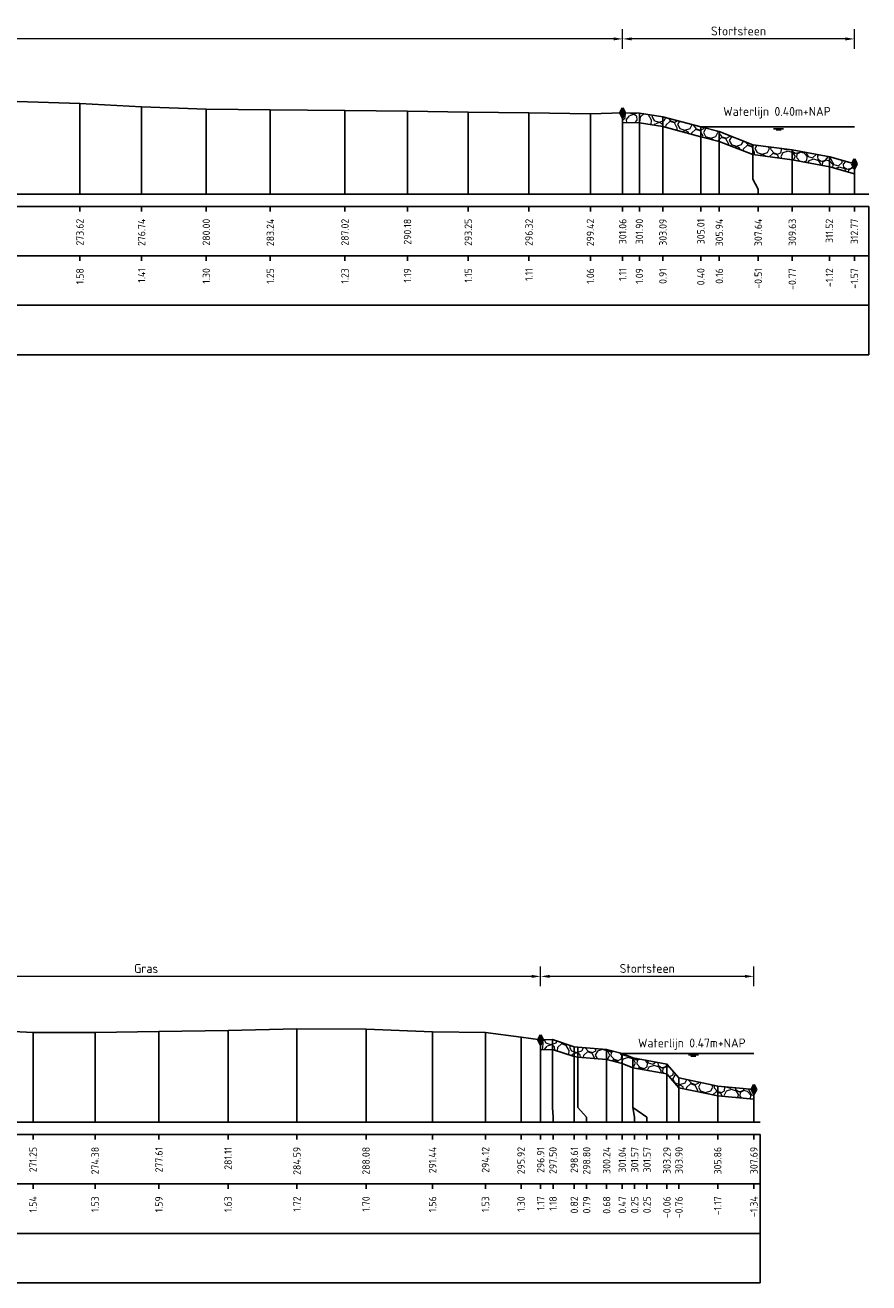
# Model space of a CAD drawing. Header units: metres. Extents: x 132725 to 140175, y 414354 to 417094.
# Tile 58 of 61: x 140121 to 140164, y 416888 to 416952. Entities that reach past the tile are written whole.
import ezdxf
from ezdxf.enums import TextEntityAlignment as Align

# ---------------------------------------------------------------- set-up
doc = ezdxf.new("R2010")
doc.units = ezdxf.units.M
doc.header["$PDMODE"] = 35
doc.header["$PDSIZE"] = 0.075
doc.layers.get('Defpoints').update_dxf_attribs({"true_color": 0x806000})
for name, color, linetype, lineweight in [('B-ME-GW-MAAIVELD-GD', 8, 'GW-MAAIVELD', 25), ('B-ME-VH-KANT ASFALT-SD', 7, 'Continuous', 25), ('B-ME-VH-VERHARDING_BESTORTING-A', 252, 'Continuous', 18), ('X-XX-AL-DETAIL1-M', 7, 'Continuous', 18), ('X-XX-AL-GEBRUIKTE XREFS-GD', 7, 'Continuous', 35), ('X-XX-AL-NAP-T18', 7, 'Continuous', 18)]:
    doc.layers.add(name, color=color, linetype=linetype, lineweight=lineweight)
for name, color, linetype in [('X-ME-AL-PROFIEL_STORTSTEEN-GD', 7, 'Continuous'), ('X-ME-AL-PROFIEL_WATERLIJN-GD', 150, 'Continuous'), ('X-ME-AL-PROFIELRASTER-S', 7, 'Continuous')]:
    doc.layers.add(name, color=color, linetype=linetype)
doc.styles.add('NLCS-ISO-ANNOTATIEF-T18', font='NLCS-ISO.ttf', dxfattribs={"height": 1.8})
doc.styles.add('NLCS-ISO-ANNOTATIVE-T18', font='NLCS-ISO.ttf', dxfattribs={"height": 1.8})
doc.linetypes.add('GW-MAAIVELD', pattern='A,12,[40,NLCS.SHX,S=1,R=0,X=0,Y=-0.5],12', length=24)
doc.dimstyles.new('NLCS-ANNOTATIEF-T18-PIJL_L2_H0', dxfattribs={"dimtxt": 2.5, "dimasz": 1.8, "dimexe": 2, "dimexo": 2, "dimgap": 0.7, "dimtad": 1, "dimzin": 0, "dimdsep": 46, "dimtxsty": 'NLCS-ISO-ANNOTATIEF-T18', "dimcen": 0, "dimdle": 2, "dimclrd": 256, "dimclre": 256, "dimclrt": 10, "dimaunit": 2, "dimadec": 0, "dimazin": 0, "dimtfac": 1, "dimtdec": 3, "dimtofl": 0, "dimtmove": 0, "dimatfit": 3, "dimfxl": 2, "dimfxlon": 1, "dimtfillclr": 256, "dimtolj": 1, "dimtzin": 0, "dimlwd": -1, "dimlwe": -1, "dimarcsym": 0})

# ---------------------------------------------------------------- blocks, each defined once
blk = doc.blocks.new('SAL-PROFIELRASTER_BALK_EIND1-D')
at = {"color": 0, "linetype": 'ByBlock', "lineweight": -2}
blk.add_line((1, -12.5), (1, -2.5), dxfattribs=at)
at = {"color": 0, "linetype": 'ByBlock', "lineweight": -2, "flags": 128}
for points in [[(0, 0), (1, 0)], [(0, -2.5), (1, -2.5)], [(0, -12.5), (1, -12.5)]]:
    blk.add_lwpolyline(points, dxfattribs=at)
blk = doc.blocks.new('SAL-PROFIELRASTER_BALK_EIND2-D')
at = {"color": 0, "linetype": 'ByBlock', "lineweight": -2}
for p, q in [((1, -2.5), (1, -12.5)), ((1, -12.5), (0, -12.5))]:
    blk.add_line(p, q, dxfattribs=at)
blk = doc.blocks.new('SAL-PROFIELRASTER_BALK_DATA-D')
at = {"color": 0, "linetype": 'ByBlock', "lineweight": -2}
blk.add_lwpolyline([(0, -3.5), (0, -2.5)], dxfattribs=at)
at = {"color": 0, "linetype": 'ByBlock', "lineweight": -2, "style": 'NLCS-ISO-ANNOTATIVE-T18'}
blk.add_attdef('GETAL', text='', height=1.5, rotation=90, dxfattribs=at).set_placement((0.75, -5), align=Align.RIGHT)
blk = doc.blocks.new('SAL-PROFIELRASTER_AANHAAL-D')
at = {"color": 9, "linetype": 'ByBlock', "lineweight": -2, "flags": 128}
blk.add_lwpolyline([(0, 1), (0, 0)], dxfattribs=at)
blk = doc.blocks.new('SAL-PROFIELRASTER_AANHAAL_STAGGER-D')
at = {"color": 9, "linetype": 'ByBlock', "lineweight": -2, "flags": 128}
for points in [[(0, 0), (0, -0.25)], [(0, -0.25), (1, -0.75)], [(1, -0.75), (1, -1)]]:
    blk.add_lwpolyline(points, dxfattribs=at)
blk = doc.blocks.new('*D157')
at = {"layer": 'Defpoints', "color": 0, "transparency": 16777216}
for p in [(140151.183, 416951.358), (140151.183, 416947.623), (140162.898, 416945.043)]:
    blk.add_point(p, dxfattribs=at)
at = {"layer": 'X-XX-AL-DETAIL1-M', "transparency": 16777216}
for p, q in [((140151.183, 416950.858), (140151.183, 416951.858)), ((140162.898, 416950.858), (140162.898, 416951.858)), ((140162.448, 416951.358), (140151.633, 416951.358))]:
    blk.add_line(p, q, dxfattribs=at)
for points in [[(140151.633, 416951.433), (140151.633, 416951.283), (140151.183, 416951.358)], [(140162.448, 416951.433), (140162.448, 416951.283), (140162.898, 416951.358)]]:
    blk.add_solid(points, dxfattribs=at)
at = {"layer": 'X-XX-AL-DETAIL1-M', "color": 10, "transparency": 16777216, "insert": (140157.041, 416951.758), "char_height": 0.45, "attachment_point": 5, "style": 'NLCS-ISO-ANNOTATIEF-T18'}
blk.add_mtext('\\A1;Stortsteen', dxfattribs=at)
blk = doc.blocks.new('*D158')
at = {"layer": 'Defpoints', "color": 0, "transparency": 16777216}
for p in [(140086.998, 416951.358), (140151.183, 416947.623), (140086.998, 416946.569)]:
    blk.add_point(p, dxfattribs=at)
at = {"layer": 'X-XX-AL-DETAIL1-M', "transparency": 16777216}
for p, q in [((140086.998, 416950.858), (140086.998, 416951.858)), ((140151.183, 416950.858), (140151.183, 416951.858)), ((140150.733, 416951.358), (140087.448, 416951.358))]:
    blk.add_line(p, q, dxfattribs=at)
for points in [[(140087.448, 416951.433), (140087.448, 416951.283), (140086.998, 416951.358)], [(140150.733, 416951.433), (140150.733, 416951.283), (140151.183, 416951.358)]]:
    blk.add_solid(points, dxfattribs=at)
at = {"layer": 'X-XX-AL-DETAIL1-M', "color": 10, "transparency": 16777216, "insert": (140119.091, 416951.758), "char_height": 0.45, "attachment_point": 5, "style": 'NLCS-ISO-ANNOTATIEF-T18'}
blk.add_mtext('\\A1;Gras', dxfattribs=at)
blk = doc.blocks.new('SVH-KANT STORTSTEEN DWP-SOD')
at = {"flags": 128}
blk.add_lwpolyline([(-0.25, 0), (0.25, 0)], dxfattribs=at)
at = {"layer": 'X-XX-AL-GEBRUIKTE XREFS-GD', "flags": 128}
for points in [[(0, 0.5), (-0.25, 0)], [(-0.25, 0), (0, -0.5)], [(0, -0.5), (0, 0.5)], [(0, 0.5), (0.25, 0)], [(0.25, 0), (0, -0.5)]]:
    blk.add_lwpolyline(points, dxfattribs=at)
blk = doc.blocks.new('*D168')
at = {"layer": 'Defpoints', "color": 0, "transparency": 16777216}
for p in [(140147.037, 416903.949), (140147.037, 416900.742), (140157.818, 416898.235)]:
    blk.add_point(p, dxfattribs=at)
at = {"layer": 'X-XX-AL-DETAIL1-M', "transparency": 16777216}
for p, q in [((140147.037, 416903.449), (140147.037, 416904.449)), ((140157.818, 416903.449), (140157.818, 416904.449)), ((140157.368, 416903.949), (140147.487, 416903.949))]:
    blk.add_line(p, q, dxfattribs=at)
for points in [[(140147.487, 416904.024), (140147.487, 416903.874), (140147.037, 416903.949)], [(140157.368, 416904.024), (140157.368, 416903.874), (140157.818, 416903.949)]]:
    blk.add_solid(points, dxfattribs=at)
at = {"layer": 'X-XX-AL-DETAIL1-M', "color": 10, "transparency": 16777216, "insert": (140152.427, 416904.349), "char_height": 0.45, "attachment_point": 5, "style": 'NLCS-ISO-ANNOTATIEF-T18'}
blk.add_mtext('\\A1;Stortsteen', dxfattribs=at)
blk = doc.blocks.new('*D169')
at = {"layer": 'Defpoints', "color": 0, "transparency": 16777216}
for p in [(140107.602, 416903.949), (140107.602, 416901.902), (140147.037, 416900.742)]:
    blk.add_point(p, dxfattribs=at)
at = {"layer": 'X-XX-AL-DETAIL1-M', "transparency": 16777216}
for p, q in [((140107.602, 416903.449), (140107.602, 416904.449)), ((140147.037, 416903.449), (140147.037, 416904.449)), ((140146.587, 416903.949), (140108.052, 416903.949))]:
    blk.add_line(p, q, dxfattribs=at)
for points in [[(140108.052, 416904.024), (140108.052, 416903.874), (140107.602, 416903.949)], [(140146.587, 416904.024), (140146.587, 416903.874), (140147.037, 416903.949)]]:
    blk.add_solid(points, dxfattribs=at)
at = {"layer": 'X-XX-AL-DETAIL1-M', "color": 10, "transparency": 16777216, "insert": (140127.095, 416904.349), "char_height": 0.45, "attachment_point": 5, "style": 'NLCS-ISO-ANNOTATIEF-T18'}
blk.add_mtext('\\A1;Gras', dxfattribs=at)

msp = doc.modelspace()

# ---------------------------------------------------------------- hatches: boundary and pattern name
at = {"layer": 'B-ME-VH-VERHARDING_BESTORTING-A'}
h = msp.add_hatch(dxfattribs=at)
h.set_pattern_fill('AVH-BESTORTING_01', color=256, scale=0.1, pattern_type=2)
h.set_pattern_definition([(342.742, (140157.5003, 416883.9275), (0.539798, 0.97739), [0.27272, -1.09194]), (17.258, (140156.45755, 416884.25145), (0.539804, 0.977399), [0.27272, -1.65719]), (61.0888, (140156.718, 416884.3324), (-1.303186, 0.404857), [0.22313, -0.89341]), (118.9112, (140157.5892, 416883.1454), (-0.539801, -0.977414), [0.22313, -1.35591]), (162.742, (140156.718, 416884.723), (-0.539798, -0.97739), [0.27272, -1.09194]), (197.258, (140156.45755, 416884.8039), (-0.539804, -0.977399), [0.27272, -1.65719]), (241.0888, (140156.1971, 416884.7231), (1.303186, -0.404857), [0.22313, -0.89341]), (298.9112, (140156.6291, 416885.5051), (0.539801, 0.977414), [0.22313, -1.35591]), (342.742, (140154.8605, 416885.3503), (-0.763385, 1.382236), [0.24341, -1.12122]), (40.85185, (140153.47355, 416882.34586), (0.5398024, 0.9773985), [0.24469, -3.61913]), (84.587, (140155.27802, 416885.4381), (-0.223591, 2.359645), [0.29716, -3.05481]), (118.9112, (140156.6091, 416885.3277), (-1.303208, 0.404857), [0.29575, -1.28331]), (162.742, (140155.1631, 416885.9928), (0.763385, -1.382236), [0.24484, -1.11975]), (40.85185, (140153.1252, 416882.97364), (0.5398024, 0.9773985), [0.24409, -3.61972]), (84.587, (140154.71664, 416885.6107), (-0.5398004, -0.977407), [0.29647, -3.05553]), (298.9112, (140154.7166, 416885.6107), (1.303208, -0.404857), [0.29753, -1.28153]), (26.669, (140152.2618, 416883.51236), (-1.842996, -0.5725531), [0.18275, -4.54613]), (84.587, (140155.34767, 416886.12136), (-0.5398004, -0.977407), [0.18319, -3.16878]), (131.7624, (140153.83817, 416889.06824), (-2.066604, 1.7871012), [0.24466, -4.00428]), (162.742, (140152.2794, 416883.9589), (-0.539799, -0.977389), [0.19694, -1.16769]), (26.669, (140151.92783, 416883.9352), (-1.842996, -0.5725531), [0.18297, -4.54591]), (84.587, (140154.8315, 416886.2625), (-0.5398004, -0.977407), [0.20094, -3.15103]), (131.7624, (140153.44452, 416888.87036), (-2.066604, 1.7871012), [0.20994, -4.039]), (342.742, (140154.9713, 416886.1059), (0.539799, 0.977389), [0.22313, -1.1415]), (50.24156, (140155.2072, 416884.18839), (0.5397897, 0.9773901), [0.21713, -6.88472]), (95.413, (140155.34605, 416884.3553), (-0.763387, 1.38224), [0.19056, -2.17966]), (150.93884, (140152.49811, 416887.71433), (-1.303193, 0.4048578), [0.17556, -5.17047]), (197.258, (140155.1746, 416884.6303), (1.303191, -0.404854), [0.22316, -1.70672]), (50.24156, (140154.81352, 416884.3862), (0.5397897, 0.9773901), [0.23138, -6.87047]), (95.413, (140154.8299, 416884.21345), (-0.763387, 1.38224), [0.17353, -2.19669]), (150.93884, (140152.16414, 416887.29152), (-1.303193, 0.4048578), [0.18788, -5.15816]), (17.258, (140154.9941, 416884.1222), (-1.303191, 0.404854), [0.22313, -1.70675])])
h.paths.add_polyline_path([(140151.183, 416947.123), (140152.032, 416947.107), (140153.217, 416946.923), (140155.135, 416946.41), (140156.068, 416946.173), (140157.769, 416945.507), (140159.758, 416945.243), (140161.648, 416944.893), (140162.898, 416944.543), (140162.898, 416945.043), (140161.648, 416945.393), (140159.758, 416945.743), (140157.769, 416946.007), (140156.068, 416946.673), (140155.135, 416946.91), (140153.217, 416947.423), (140152.032, 416947.607), (140151.183, 416947.623)])
h = msp.add_hatch(dxfattribs=at)
h.set_pattern_fill('AVH-BESTORTING_01', color=256, scale=0.1, pattern_type=2)
h.set_pattern_definition([(342.742, (140157.5003, 416899.7056), (0.5398, 0.97739), [0.27272, -1.09194]), (17.258, (140156.45755, 416900.0296), (0.539804, 0.9774), [0.27272, -1.65719]), (61.089, (140156.718, 416900.1105), (-1.30319, 0.40486), [0.22313, -0.89341]), (118.911, (140157.5892, 416898.9235), (-0.5398, -0.97741), [0.22313, -1.35591]), (162.742, (140156.718, 416900.5011), (-0.5398, -0.97739), [0.27272, -1.09194]), (197.258, (140156.45755, 416900.582), (-0.539804, -0.9774), [0.27272, -1.65719]), (241.089, (140156.1971, 416900.5013), (1.30319, -0.40486), [0.22313, -0.89341]), (298.911, (140156.6291, 416901.2832), (0.5398, 0.97741), [0.22313, -1.35591]), (342.742, (140154.8605, 416901.1284), (-0.76339, 1.38224), [0.24341, -1.12122]), (40.852, (140153.47355, 416898.12398), (0.539802, 0.977399), [0.24469, -3.61913]), (84.587, (140155.27802, 416901.21623), (-0.223591, 2.359645), [0.29716, -3.05481]), (118.911, (140156.6091, 416901.1058), (-1.30321, 0.40486), [0.29575, -1.28331]), (162.742, (140155.1631, 416901.771), (0.76339, -1.38224), [0.24484, -1.11975]), (40.852, (140153.1252, 416898.75176), (0.539802, 0.977399), [0.24409, -3.61972]), (84.587, (140154.71664, 416901.3888), (-0.5398, -0.977407), [0.29647, -3.05553]), (298.911, (140154.7166, 416901.3888), (1.30321, -0.40486), [0.29753, -1.28153]), (26.669, (140152.2618, 416899.29048), (-1.842996, -0.572553), [0.18275, -4.54613]), (84.587, (140155.34767, 416901.8995), (-0.5398, -0.977407), [0.18319, -3.16878]), (131.7624, (140153.83817, 416904.84636), (-2.066604, 1.787101), [0.24466, -4.00428]), (162.742, (140152.2794, 416899.737), (-0.5398, -0.97739), [0.19694, -1.1677]), (26.669, (140151.92783, 416899.71332), (-1.842996, -0.572553), [0.18297, -4.54591]), (84.587, (140154.8315, 416902.0406), (-0.5398, -0.977407), [0.20094, -3.15103]), (131.7624, (140153.44452, 416904.64848), (-2.066604, 1.787101), [0.20994, -4.039]), (342.742, (140154.9713, 416901.884), (0.5398, 0.97739), [0.22313, -1.1415]), (50.2416, (140155.2072, 416899.9665), (0.5397897, 0.97739), [0.21713, -6.88472]), (95.413, (140155.34605, 416900.1334), (-0.763387, 1.38224), [0.19056, -2.17966]), (150.939, (140152.49811, 416903.49245), (-1.303193, 0.404858), [0.17556, -5.17047]), (197.258, (140155.1746, 416900.4084), (1.30319, -0.404854), [0.22316, -1.70672]), (50.2416, (140154.81352, 416900.16432), (0.5397897, 0.97739), [0.23138, -6.87047]), (95.413, (140154.8299, 416899.9916), (-0.763387, 1.38224), [0.17353, -2.19669]), (150.939, (140152.16414, 416903.06964), (-1.303193, 0.404858), [0.18788, -5.15816]), (17.258, (140154.9941, 416899.9003), (-1.30319, 0.404854), [0.22313, -1.70675])])
h.paths.add_polyline_path([(140147.037, 416900.742), (140147.629, 416900.751), (140148.736, 416900.394), (140148.925, 416900.362), (140150.371, 416900.252), (140151.163, 416900.042), (140151.7, 416899.826), (140153.419, 416899.512), (140154.028, 416898.815), (140155.988, 416898.405), (140157.818, 416898.235), (140157.818, 416897.735), (140155.988, 416897.905), (140154.028, 416898.315), (140153.419, 416899.012), (140151.7, 416899.326), (140151.163, 416899.542), (140150.371, 416899.752), (140148.925, 416899.862), (140148.736, 416899.894), (140147.629, 416900.251), (140147.037, 416900.242)])

# ---------------------------------------------------------------- linework, layer by layer
at = {"layer": 'B-ME-GW-MAAIVELD-GD', "ltscale": 0.1, "flags": 128}
for points in [[(139850.128, 416947.394), (139853.024, 416947.235), (139854.112, 416947.129), (139854.352, 416946.933), (139854.721, 416946.555), (139855.422, 416945.952), (139856.275, 416946.062), (139857.209, 416946.164), (139857.716, 416946.542), (139858.622, 416947.109), (139859.416, 416947.265), (139862.78, 416947.257), (139866.04, 416947.205), (139869.198, 416947.172), (139872.516, 416947.203), (139875.596, 416947.207), (139878.67, 416947.213), (139881.391, 416947.193), (139884.669, 416947.229), (139887.629, 416947.238), (139890.956, 416947.166), (139894.024, 416947.192), (139897.523, 416947.183), (139900.6, 416947.181), (139904.073, 416947.21), (139907.296, 416947.167), (139908.871, 416947.114), (139910.368, 416947.123), (139912.662, 416947.194), (139916.109, 416947.192), (139919.345, 416947.2), (139922.459, 416947.191), (139924.712, 416947.102), (139926.246, 416946.558), (139926.74, 416946.164), (139927.66, 416946.055), (139928.514, 416946.233), (139928.941, 416946.561), (139929.553, 416946.823), (139931.068, 416946.989), (139932.164, 416947.188), (139934.25, 416947.338), (139937.057, 416947.344), (139940.014, 416947.328), (139943.046, 416947.298), (139946.36, 416947.189), (139949.229, 416947.114), (139952.446, 416947.198), (139956.067, 416947.205), (139959.234, 416947.184), (139960.794, 416947.112), (139963.613, 416947.049), (139965.371, 416947.196), (139968.55, 416947.242), (139972.118, 416947.253), (139975.916, 416947.238), (139979.388, 416947.183), (139982.348, 416947.281), (139986.069, 416947.176), (139989.382, 416947.189), (139992.477, 416947.145), (139995.78, 416946.91), (139996.877, 416946.542), (139997.144, 416946.098), (139997.717, 416945.965), (139998.246, 416945.979), (139998.754, 416946.539), (140000.424, 416947.034), (140002.014, 416947.238), (140004.547, 416947.198), (140007.26, 416947.203), (140010.269, 416947.241), (140013.533, 416947.297), (140016.976, 416947.216), (140019.219, 416946.971), (140020.627, 416946.992), (140023.353, 416947.182), (140026.823, 416947.17), (140030.213, 416947.23), (140033.279, 416947.286), (140036.679, 416947.247), (140039.982, 416947.138), (140043.212, 416947.088), (140046.43, 416947.172), (140049.489, 416947.024), (140052.91, 416947.028), (140056.035, 416947.064), (140059.378, 416947.036), (140062.773, 416947.187), (140066.333, 416947.199), (140069.715, 416947.181), (140072.96, 416947.185), (140075.899, 416947.207), (140079.132, 416947.157), (140082.061, 416946.835), (140082.577, 416946.569), (140082.877, 416945.989), (140083.614, 416945.681), (140084.457, 416945.622), (140085.232, 416945.714), (140086.133, 416946.02), (140086.75, 416946.315), (140086.994, 416946.565), (140087.687, 416947.436), (140089.43, 416947.691), (140092.109, 416947.78), (140095.084, 416947.895), (140098.047, 416948.12), (140100.941, 416948.324), (140103.654, 416948.552), (140106.723, 416948.78), (140109.882, 416948.802), (140113.063, 416948.65), (140116.775, 416948.399), (140120.578, 416948.189), (140123.746, 416948.089), (140126.864, 416947.924), (140130.133, 416947.809), (140133.37, 416947.765), (140137.145, 416947.739), (140140.306, 416947.706), (140143.378, 416947.661), (140146.447, 416947.621), (140149.553, 416947.576), (140151.183, 416947.623), (140152.032, 416947.607), (140153.217, 416947.423), (140155.135, 416946.91), (140156.068, 416946.673), (140157.769, 416946.007), (140159.758, 416945.743), (140161.648, 416945.393), (140162.898, 416945.043)], [(139850.128, 416900.541), (139852.399, 416900.399), (139853.293, 416899.618), (139853.69, 416899.126), (139854.324, 416899.044), (139854.628, 416899.167), (139855.034, 416899.608), (139855.8, 416900.183), (139856.775, 416900.423), (139858.993, 416900.384), (139861.986, 416900.423), (139865.148, 416900.38), (139868.235, 416900.327), (139871.58, 416900.42), (139874.798, 416900.422), (139878.175, 416900.446), (139881.949, 416900.357), (139884.345, 416900.097), (139887.562, 416900.347), (139890.234, 416900.407), (139893.611, 416900.441), (139897.152, 416900.363), (139899.885, 416900.214), (139901.51, 416899.98), (139902.741, 416899.591), (139903.64, 416899.187), (139904.436, 416899.183), (139905.191, 416899.297), (139905.767, 416899.605), (139906.653, 416900.016), (139907.932, 416900.196), (139911.004, 416900.322), (139914.768, 416900.361), (139918.791, 416900.404), (139922.989, 416900.352), (139926.777, 416900.344), (139930.096, 416900.281), (139933.163, 416900.097), (139934.794, 416899.861), (139936.495, 416900.091), (139938.848, 416900.252), (139941.958, 416900.319), (139945.218, 416900.362), (139949.105, 416900.388), (139952.745, 416900.329), (139956.098, 416900.314), (139959.542, 416900.249), (139962.565, 416900.068), (139963.726, 416899.842), (139964.662, 416900.061), (139966.928, 416900.182), (139970.563, 416900.314), (139974.153, 416900.363), (139978.323, 416900.345), (139982.302, 416900.238), (139984.034, 416899.988), (139984.682, 416899.474), (139985.076, 416899.165), (139985.759, 416899.123), (139986.442, 416899.125), (139987.017, 416899.404), (139987.695, 416899.835), (139988.873, 416900.076), (139990.965, 416900.286), (139994.203, 416900.365), (139997.452, 416900.345), (140000.676, 416900.292), (140004.04, 416900.283), (140007.468, 416900.26), (140010.769, 416900.251), (140013.887, 416900.078), (140015.127, 416899.802), (140016.568, 416900.1), (140018.297, 416900.22), (140021.585, 416900.281), (140025.135, 416900.267), (140027.886, 416900.235), (140031.551, 416900.283), (140034.929, 416900.284), (140038.237, 416900.269), (140041.694, 416900.206), (140044.032, 416900.019), (140045.126, 416899.771), (140046.417, 416900.058), (140048.158, 416900.193), (140051.091, 416900.3), (140054.207, 416900.325), (140057.382, 416900.339), (140060.365, 416900.333), (140063.226, 416900.31), (140066.605, 416900.284), (140068.893, 416900.074), (140070.312, 416899.824), (140071.072, 416899.465), (140071.339, 416899.238), (140071.823, 416899.198), (140072.509, 416899.242), (140072.842, 416899.444), (140073.446, 416899.835), (140074.484, 416900.197), (140076.363, 416900.321), (140078.773, 416900.336), (140080.577, 416900.055), (140081.363, 416899.442), (140081.856, 416899.106), (140082.389, 416899.148), (140082.905, 416899.181), (140083.314, 416899.422), (140084.438, 416900.268), (140085.853, 416900.6), (140088.46, 416900.699), (140090.728, 416900.85), (140093.295, 416901.056), (140095.708, 416901.328), (140098.105, 416901.586), (140100.992, 416901.792), (140103.382, 416901.925), (140105.123, 416901.948), (140107.602, 416901.902), (140109.327, 416901.834), (140112.166, 416901.628), (140115.217, 416901.404), (140118.679, 416901.244), (140121.377, 416901.119), (140124.513, 416901.103), (140127.737, 416901.166), (140131.235, 416901.208), (140134.715, 416901.295), (140138.208, 416901.276), (140141.572, 416901.137), (140144.249, 416901.107), (140146.047, 416900.876), (140147.037, 416900.742), (140147.629, 416900.751), (140148.736, 416900.394), (140148.925, 416900.362), (140150.371, 416900.252), (140151.163, 416900.042), (140151.7, 416899.826), (140153.419, 416899.512), (140154.028, 416898.815), (140155.988, 416898.405), (140157.818, 416898.235)]]:
    msp.add_lwpolyline(points, dxfattribs=at)
at = {"layer": 'X-ME-AL-PROFIEL_STORTSTEEN-GD'}
for points in [[(140151.183, 416947.123), (140152.032, 416947.107), (140153.217, 416946.923), (140155.135, 416946.41), (140156.068, 416946.173), (140157.769, 416945.507), (140159.758, 416945.243), (140161.648, 416944.893), (140162.898, 416944.543), (140162.898, 416945.043), (140161.648, 416945.393), (140159.758, 416945.743), (140157.769, 416946.007), (140156.068, 416946.673), (140155.135, 416946.91), (140153.217, 416947.423), (140152.032, 416947.607), (140151.183, 416947.623)], [(140147.037, 416900.742), (140147.629, 416900.751), (140148.736, 416900.394), (140148.925, 416900.362), (140150.371, 416900.252), (140151.163, 416900.042), (140151.7, 416899.826), (140153.419, 416899.512), (140154.028, 416898.815), (140155.988, 416898.405), (140157.818, 416898.235), (140157.818, 416897.735), (140155.988, 416897.905), (140154.028, 416898.315), (140153.419, 416899.012), (140151.7, 416899.326), (140151.163, 416899.542), (140150.371, 416899.752), (140148.925, 416899.862), (140148.736, 416899.894), (140147.629, 416900.251), (140147.037, 416900.242)]]:
    msp.add_lwpolyline(points, close=True, dxfattribs=at)
at = {"layer": 'X-ME-AL-PROFIEL_WATERLIJN-GD'}
for points in [[(140155.135, 416946.91), (140162.898, 416946.91)], [(140158.815, 416946.814), (140159.315, 416946.814)], [(140158.94, 416946.754), (140159.19, 416946.754)], [(140151.163, 416900.042), (140157.818, 416900.042)], [(140154.509, 416899.981), (140155.009, 416899.981)], [(140154.634, 416899.921), (140154.884, 416899.921)]]:
    msp.add_lwpolyline(points, dxfattribs=at)

# ---------------------------------------------------------------- block references
at = {"layer": 'B-ME-VH-KANT ASFALT-SD', "xscale": 0.5, "yscale": 0.5, "zscale": 0.5}
for p in [(140151.183, 416947.623), (140162.898, 416945.043), (140147.037, 416900.742), (140157.818, 416898.235)]:
    msp.add_blockref('SVH-KANT STORTSTEEN DWP-SOD', p, dxfattribs=at)
at = {"layer": 'X-ME-AL-PROFIELRASTER-S'}
for p, yscale in [((140123.746, 416943.513), 4.576000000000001), ((140126.864, 416943.513), 4.411), ((140130.133, 416943.513), 4.296), ((140133.37, 416943.513), 4.252), ((140137.145, 416943.513), 4.226), ((140140.306, 416943.513), 4.193), ((140143.378, 416943.513), 4.148), ((140146.447, 416943.513), 4.108000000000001), ((140149.553, 416943.513), 4.063), ((140151.183, 416943.513), 4.11), ((140152.032, 416943.513), 4.094), ((140153.217, 416943.513), 3.91), ((140155.135, 416943.513), 3.397), ((140155.135, 416943.513), 3.397), ((140156.068, 416943.513), 3.16), ((140157.769, 416944.513), 1.494), ((140121.377, 416896.575), 4.544), ((140124.513, 416896.575), 4.528), ((140127.737, 416896.575), 4.591), ((140131.235, 416896.575), 4.633), ((140134.715, 416896.575), 4.72), ((140138.208, 416896.575), 4.701000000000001), ((140141.572, 416896.575), 4.562), ((140144.249, 416896.575), 4.532), ((140146.047, 416896.575), 4.301), ((140147.037, 416896.575), 4.167), ((140147.629, 416897.575), 3.176), ((140148.736, 416896.575), 3.819), ((140148.925, 416897.575), 2.787), ((140150.371, 416896.575), 3.677), ((140151.163, 416896.575), 3.467), ((140151.163, 416896.575), 3.467), ((140151.7, 416897.575), 2.251), ((140151.7, 416897.575), 2.251)]:
    msp.add_blockref('SAL-PROFIELRASTER_AANHAAL-D', p, dxfattribs=dict(at, yscale=yscale))
for name, p, xscale, yscale, zscale in [('SAL-PROFIELRASTER_AANHAAL-D', (140159.758, 416943.513), 0.6564615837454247, 2.229999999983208, 0.6564615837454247), ('SAL-PROFIELRASTER_AANHAAL-D', (140159.758, 416943.513), 0.6564615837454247, 2.229999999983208, 0.6564615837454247), ('SAL-PROFIELRASTER_AANHAAL-D', (140161.635, 416943.51), 0.5549643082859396, 1.885213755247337, 0.5549643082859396), ('SAL-PROFIELRASTER_AANHAAL-D', (140162.898, 416943.513), 0.4503974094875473, 1.530000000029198, 0.4503974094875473), ('SAL-PROFIELRASTER_AANHAAL-D', (140162.898, 416943.513), 0.4503974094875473, 1.530000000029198, 0.4503974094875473), ('SAL-PROFIELRASTER_BALK_EIND1-D', (139850.128, 416943.513), 313.5, 0.25, 308.2663785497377), ('SAL-PROFIELRASTER_BALK_EIND2-D', (139850.128, 416941.013), 313.5, 0.25, 308.2663785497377), ('SAL-PROFIELRASTER_BALK_EIND2-D', (139850.128, 416938.513), 313.5, 0.25, 308.2663785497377), ('SAL-PROFIELRASTER_AANHAAL-D', (140153.419, 416896.575), 1.516262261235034, 2.937000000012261, 1.516262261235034), ('SAL-PROFIELRASTER_AANHAAL-D', (140154.028, 416896.575), 0.6460917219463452, 2.239999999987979, 0.6460917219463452), ('SAL-PROFIELRASTER_AANHAAL-D', (140155.988, 416896.575), 0.5278338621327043, 1.830000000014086, 0.5278338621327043), ('SAL-PROFIELRASTER_AANHAAL-D', (140157.818, 416896.575), 0.4788001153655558, 1.659999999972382, 0.4788001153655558), ('SAL-PROFIELRASTER_BALK_EIND1-D', (139850.128, 416896.575), 308, 0.25, 303.9164703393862), ('SAL-PROFIELRASTER_BALK_EIND2-D', (139850.128, 416894.075), 308, 0.25, 303.9164703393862), ('SAL-PROFIELRASTER_BALK_EIND2-D', (139850.128, 416891.575), 308, 0.25, 303.9164703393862)]:
    msp.add_blockref(name, p, dxfattribs=dict(at, xscale=xscale, yscale=yscale, zscale=zscale))
for p, xscale, zscale in [((140157.769, 416944.513), 0.2661269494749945, 0.2661269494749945), ((140147.629, 416897.575), 0.03338571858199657, 0.03338571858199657), ((140148.925, 416897.575), 0.4355954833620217, 0.4355954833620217), ((140151.7, 416897.575), 0.08789959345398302, 0.08789959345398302), ((140151.7, 416897.575), 0.712899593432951, 0.712899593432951)]:
    msp.add_blockref('SAL-PROFIELRASTER_AANHAAL_STAGGER-D', p, dxfattribs=dict(at, xscale=xscale, zscale=zscale))
at = {"layer": 'X-ME-AL-PROFIELRASTER-S', "xscale": 0.25, "yscale": 0.25, "zscale": 0.25}
for p, values in [((140123.746, 416943.513), {'GETAL': '273.62'}), ((140126.864, 416943.513), {'GETAL': '276.74'}), ((140130.133, 416943.513), {'GETAL': '280.00'}), ((140133.37, 416943.513), {'GETAL': '283.24'}), ((140137.145, 416943.513), {'GETAL': '287.02'}), ((140140.306, 416943.513), {'GETAL': '290.18'}), ((140143.378, 416943.513), {'GETAL': '293.25'}), ((140146.447, 416943.513), {'GETAL': '296.32'}), ((140149.553, 416943.513), {'GETAL': '299.42'}), ((140151.183, 416943.513), {'GETAL': '301.06'}), ((140152.032, 416943.513), {'GETAL': '301.90'}), ((140153.217, 416943.513), {'GETAL': '303.09'}), ((140155.135, 416943.513), {'GETAL': '305.01'}), ((140155.135, 416943.513), {'GETAL': '305.01'}), ((140156.068, 416943.513), {'GETAL': '305.94'}), ((140158.035, 416943.513), {'GETAL': '307.64'}), ((140159.758, 416943.513), {'GETAL': '309.63'}), ((140161.635, 416943.51), {'GETAL': '311.52'}), ((140162.898, 416943.513), {'GETAL': '312.77'}), ((140123.746, 416941.013), {'GETAL': '1.58'}), ((140126.864, 416941.013), {'GETAL': '1.41'}), ((140130.133, 416941.013), {'GETAL': '1.30'}), ((140133.37, 416941.013), {'GETAL': '1.25'}), ((140137.145, 416941.013), {'GETAL': '1.23'}), ((140140.306, 416941.013), {'GETAL': '1.19'}), ((140143.378, 416941.013), {'GETAL': '1.15'}), ((140146.447, 416941.013), {'GETAL': '1.11'}), ((140149.553, 416941.013), {'GETAL': '1.06'}), ((140151.183, 416941.013), {'GETAL': '1.11'}), ((140152.032, 416941.013), {'GETAL': '1.09'}), ((140153.217, 416941.013), {'GETAL': '0.91'}), ((140155.135, 416941.013), {'GETAL': '0.40'}), ((140156.068, 416941.013), {'GETAL': '0.16'}), ((140158.035, 416941.013), {'GETAL': '-0.51'}), ((140159.758, 416941.013), {'GETAL': '-0.77'}), ((140161.635, 416941.01), {'GETAL': '-1.12'}), ((140162.898, 416941.013), {'GETAL': '-1.57'}), ((140121.377, 416896.575), {'GETAL': '271.25'}), ((140124.513, 416896.575), {'GETAL': '274.38'}), ((140127.737, 416896.575), {'GETAL': '277.61'}), ((140131.235, 416896.575), {'GETAL': '281.11'}), ((140134.715, 416896.575), {'GETAL': '284.59'}), ((140138.208, 416896.575), {'GETAL': '288.08'}), ((140141.572, 416896.575), {'GETAL': '291.44'}), ((140144.249, 416896.575), {'GETAL': '294.12'}), ((140146.047, 416896.575), {'GETAL': '295.92'}), ((140147.037, 416896.575), {'GETAL': '296.91'}), ((140147.662, 416896.575), {'GETAL': '297.50'}), ((140148.736, 416896.575), {'GETAL': '298.61'}), ((140149.361, 416896.575), {'GETAL': '298.80'}), ((140150.371, 416896.575), {'GETAL': '300.24'}), ((140151.163, 416896.575), {'GETAL': '301.04'}), ((140151.163, 416896.575), {'GETAL': '301.04'}), ((140151.788, 416896.575), {'GETAL': '301.57'}), ((140152.413, 416896.575), {'GETAL': '301.57'}), ((140153.419, 416896.574), {'GETAL': '303.29'}), ((140154.028, 416896.575), {'GETAL': '303.90'}), ((140155.988, 416896.575), {'GETAL': '305.86'}), ((140157.818, 416896.575), {'GETAL': '307.69'}), ((140121.377, 416894.075), {'GETAL': '1.54'}), ((140124.513, 416894.075), {'GETAL': '1.53'}), ((140127.737, 416894.075), {'GETAL': '1.59'}), ((140131.235, 416894.075), {'GETAL': '1.63'}), ((140134.715, 416894.075), {'GETAL': '1.72'}), ((140138.208, 416894.075), {'GETAL': '1.70'}), ((140141.572, 416894.075), {'GETAL': '1.56'}), ((140144.249, 416894.075), {'GETAL': '1.53'}), ((140146.047, 416894.075), {'GETAL': '1.30'}), ((140147.037, 416894.075), {'GETAL': '1.17'}), ((140147.662, 416894.075), {'GETAL': '1.18'}), ((140148.736, 416894.075), {'GETAL': '0.82'}), ((140149.361, 416894.075), {'GETAL': '0.79'}), ((140150.371, 416894.075), {'GETAL': '0.68'}), ((140151.163, 416894.075), {'GETAL': '0.47'}), ((140151.788, 416894.075), {'GETAL': '0.25'}), ((140152.413, 416894.075), {'GETAL': '0.25'}), ((140153.419, 416894.074), {'GETAL': '-0.06'}), ((140154.028, 416894.075), {'GETAL': '-0.76'}), ((140155.988, 416894.075), {'GETAL': '-1.17'}), ((140157.818, 416894.075), {'GETAL': '-1.34'})]:
    msp.add_blockref('SAL-PROFIELRASTER_BALK_DATA-D', p, dxfattribs=at).add_auto_attribs(values)

# ---------------------------------------------------------------- texts
at = {"layer": 'X-XX-AL-NAP-T18', "color": 10, "char_height": 0.45, "width": 15.43377, "attachment_point": 7, "style": 'NLCS-ISO-ANNOTATIEF-T18'}
for s, insert in [('Waterlijn 0.40m+NAP', (140156.265, 416947.33)), ('Waterlijn 0.47m+NAP', (140151.958, 416900.22))]:
    msp.add_mtext(s, dxfattribs=dict(at, insert=insert))

# ---------------------------------------------------------------- dimensions: what is measured, and where the dimension line sits
at = {"layer": 'X-XX-AL-DETAIL1-M'}
for base, p1, p2, text, picture, middle in [((140086.998, 416951.358), (140151.183, 416947.623), (140086.998, 416946.569), 'Gras', '*D158', (140119.091, 416951.358)), ((140151.183, 416951.358), (140162.898, 416945.043), (140151.183, 416947.623), 'Stortsteen', '*D157', (140157.041, 416951.358)), ((140107.602, 416903.949), (140147.037, 416900.742), (140107.602, 416901.902), 'Gras', '*D169', (140127.095, 416903.949)), ((140147.037, 416903.949), (140157.818, 416898.235), (140147.037, 416900.742), 'Stortsteen', '*D168', (140152.427, 416903.949))]:
    dim = msp.add_linear_dim(base=base, p1=p1, p2=p2, text=text, dimstyle='NLCS-ANNOTATIEF-T18-PIJL_L2_H0', dxfattribs=at)
    dim.commit()
    dim.dimension.update_dxf_attribs({"geometry": picture, "text_midpoint": middle, "dimtype": 160})

doc.saveas('drawing.dxf')
